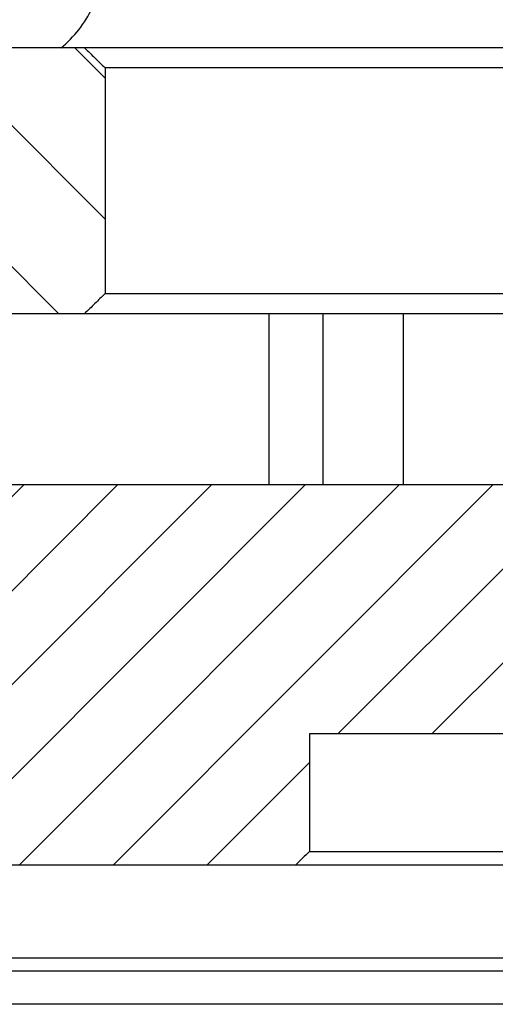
# Model space of a CAD drawing. Extents: x -1765 to 4890, y -3431 to 1272.
# Tile 122 of 189: x 3083.49 to 3090.66, y -2504.75 to -2489.93. Entities that reach past the tile are written whole.
import ezdxf

# ---------------------------------------------------------------- set-up
doc = ezdxf.new("R2010")
doc.units = 0
doc.linetypes.add('DASHED', pattern=[15, 7, -8])
doc.layers.get('0').update_dxf_attribs({"linetype": 'CONTINUOUS'})
doc.layers.add('1', color=7, linetype='CONTINUOUS')

# ---------------------------------------------------------------- blocks, each defined once
blk = doc.blocks.new('PROBECARD_STIFFENER_1', base_point=(3004.515, -2504.251))
at = {"color": 5, "linetype": 'DASHED'}
for p, q in [((3084.709, -2504.251), (3073.839, -2504.251)), ((3086.262, -2504.251), (3084.709, -2504.251)), ((3094.829, -2504.251), (3086.262, -2504.251))]:
    blk.add_line(p, q, dxfattribs=at)
at = {"color": 5, "linetype": 'CONTINUOUS'}
blk.add_line((3156.915, -2504.751), (3074.043, -2504.751), dxfattribs=at)
blk = doc.blocks.new('PROBE_CARD_STIFFENER_E4155', base_point=(3004.515, -2504.251))
blk.add_blockref('PROBECARD_STIFFENER_1', (3004.515, -2504.251))
blk = doc.blocks.new('PROBE_CARD_STIFFNER_AS4155', base_point=(3004.515, -2493.251))
blk.add_blockref('PROBE_CARD_STIFFENER_E4155', (3004.515, -2504.251))
blk = doc.blocks.new('SMA_CONNECTOR_RING', base_point=(3072.005, -2496.931))
at = {"linetype": 'CONTINUOUS'}
h = blk.add_hatch(dxfattribs=at)
h.set_pattern_fill('USER', color=1, angle=-135, pattern_type=0)
h.set_pattern_definition([(-135, (0, 0), (0.70710678, -0.70710678), [])])
edge = h.paths.add_edge_path()
edge.add_line((3074.043, -2502.651), (3087.655, -2502.651))
edge.add_spline(control_points=[(3087.655, -2502.651), (3087.69, -2502.618), (3087.758, -2502.551), (3087.827, -2502.485), (3087.861, -2502.451)], knot_values=[0, 0, 0, 0, 0.143422, 0.286844, 0.286844, 0.286844, 0.286844], degree=3, periodic=0)
edge.add_line((3087.861, -2502.451), (3087.861, -2500.681))
edge.add_line((3087.861, -2500.681), (3091.055, -2500.681))
edge.add_line((3091.055, -2500.681), (3091.089, -2500.681))
edge.add_line((3091.089, -2500.681), (3092.855, -2500.681))
edge.add_line((3092.855, -2500.681), (3093.573, -2500.681))
edge.add_line((3093.573, -2500.681), (3093.742, -2500.681))
edge.add_spline(control_points=[(3093.742, -2500.681), (3093.777, -2500.648), (3093.848, -2500.581), (3093.919, -2500.514), (3093.954, -2500.481)], knot_values=[0, 0, 0, 0, 0.145867, 0.291734, 0.291734, 0.291734, 0.291734], degree=3, periodic=0)
edge.add_line((3093.954, -2500.481), (3093.954, -2499.181))
edge.add_line((3093.954, -2499.181), (3094.061, -2499.181))
edge.add_line((3094.061, -2499.181), (3094.573, -2499.181))
edge.add_line((3094.573, -2499.181), (3094.831, -2499.181))
edge.add_line((3094.831, -2499.181), (3094.831, -2497.681))
edge.add_line((3094.831, -2497.681), (3095.323, -2497.681))
edge.add_line((3095.323, -2497.681), (3095.423, -2497.681))
edge.add_line((3095.423, -2497.681), (3095.776, -2497.681))
edge.add_line((3095.776, -2497.681), (3095.776, -2497.131))
edge.add_spline(control_points=[(3095.776, -2497.131), (3095.728, -2497.1), (3095.634, -2497.034), (3095.542, -2496.966), (3095.496, -2496.931)], knot_values=[0, 0, 0, 0, 0.171922, 0.343904, 0.343904, 0.343904, 0.343904], degree=3, periodic=0)
edge.add_line((3095.496, -2496.931), (3095.345, -2496.931))
edge.add_line((3095.345, -2496.931), (3095.123, -2496.931))
edge.add_line((3095.123, -2496.931), (3092.505, -2496.931))
edge.add_line((3092.505, -2496.931), (3090.855, -2496.931))
edge.add_line((3090.855, -2496.931), (3073.024, -2496.931))
edge.add_spline(control_points=[(3073.024, -2496.931), (3072.854, -2497.098), (3072.514, -2497.431), (3072.175, -2497.765), (3072.005, -2497.931)], knot_values=[0, 0, 0, 0, 0.713839, 1.427679, 1.427679, 1.427679, 1.427679], degree=3, periodic=0)
edge.add_line((3072.005, -2497.931), (3072.005, -2504.251))
edge.add_line((3072.005, -2504.251), (3073.534, -2504.251))
edge.add_line((3073.534, -2504.251), (3073.839, -2504.251))
edge.add_spline(control_points=[(3073.839, -2504.251), (3073.873, -2504.218), (3073.941, -2504.151), (3074.009, -2504.085), (3074.043, -2504.051)], knot_values=[0, 0, 0, 0, 0.142814, 0.285629, 0.285629, 0.285629, 0.285629], degree=3, periodic=0)
edge.add_line((3074.043, -2504.051), (3074.043, -2502.651))
at = {"color": 7, "linetype": 'CONTINUOUS'}
for p, q in [((3090.855, -2496.931), (3073.024, -2496.931)), ((3091.055, -2500.681), (3087.861, -2500.681)), ((3087.861, -2500.681), (3087.861, -2502.451)), ((3087.861, -2502.451), (3096.111, -2502.451)), ((3074.043, -2502.651), (3087.655, -2502.651)), ((3087.655, -2502.651), (3095.939, -2502.651)), ((3074.043, -2504.051), (3152.915, -2504.051)), ((3084.709, -2504.251), (3073.839, -2504.251)), ((3086.262, -2504.251), (3084.709, -2504.251)), ((3094.829, -2504.251), (3086.262, -2504.251))]:
    blk.add_line(p, q, dxfattribs=at)
blk.add_open_spline([(3087.861, -2502.451), (3087.827, -2502.485), (3087.792, -2502.518), (3087.758, -2502.551), (3087.724, -2502.585), (3087.69, -2502.618), (3087.655, -2502.651)], degree=3, knots=[0, 0, 0, 0, 0.1434222, 0.1434222, 0.1434222, 0.2868445, 0.2868445, 0.2868445, 0.2868445], dxfattribs=at)
blk = doc.blocks.new('SMA_CONNECTOR_RING_E702571', base_point=(3072.005, -2496.931))
blk.add_blockref('SMA_CONNECTOR_RING', (3072.005, -2496.931))
blk = doc.blocks.new('SMA_CONNECTOR_RING_ASSY', base_point=(3072.005, -2490.251))
blk.add_blockref('SMA_CONNECTOR_RING_E702571', (3072.005, -2496.931))
blk = doc.blocks.new('PROBE_CARD_ASSY', base_point=(3004.515, -2490.251))
for name, p in [('PROBE_CARD_STIFFNER_AS4155', (3004.515, -2493.251)), ('SMA_CONNECTOR_RING_ASSY', (3072.005, -2490.251))]:
    blk.add_blockref(name, p)
blk = doc.blocks.new('SPRING_PLUNGER_GN615_3KN_2', base_point=(3080.504, -2489.751))
at = {"color": 7, "linetype": 'DASHED'}
for p, q in [((3080.504, -2489.751), (3081.423, -2489.751)), ((3081.423, -2489.751), (3084.586, -2489.751)), ((3084.586, -2489.751), (3084.78, -2489.751)), ((3084.78, -2489.751), (3085.504, -2489.751))]:
    blk.add_line(p, q, dxfattribs=at)
at = {"color": 7, "linetype": 'CONTINUOUS'}
for start, end in [(-154.6231, -129.5177), (-50.4823, -25.3769)]:
    blk.add_arc((3083.004, -2489.001), 1.75, start, end, dxfattribs=at)
blk = doc.blocks.new('LOCK_RING_ASSY_1', base_point=(3072.514, -2461.251))
blk.add_blockref('SPRING_PLUNGER_GN615_3KN_2', (3080.504, -2489.751))
blk = doc.blocks.new('BASE_RING_AUTO', base_point=(2995.915, -2473.351))
at = {"linetype": 'CONTINUOUS'}
h = blk.add_hatch(dxfattribs=at)
h.set_pattern_fill('USER', color=4, scale=1.5, angle=135, pattern_type=0)
h.set_pattern_definition([(135, (0, 0), (-1.0606602, -1.0606602), [])])
edge = h.paths.add_edge_path()
edge.add_line((3068.914, -2473.351), (3068.239, -2473.351))
edge.add_spline(control_points=[(3068.239, -2473.351), (3068.188, -2473.401), (3068.086, -2473.501), (3067.984, -2473.601), (3067.933, -2473.651)], knot_values=[0, 0, 0, 0, 0.213956, 0.427912, 0.427912, 0.427912, 0.427912], degree=3, periodic=0)
edge.add_line((3067.933, -2473.651), (3067.933, -2503.051))
edge.add_spline(control_points=[(3067.933, -2503.051), (3067.984, -2503.101), (3068.086, -2503.201), (3068.188, -2503.301), (3068.239, -2503.351)], knot_values=[0, 0, 0, 0, 0.213956, 0.427912, 0.427912, 0.427912, 0.427912], degree=3, periodic=0)
edge.add_line((3068.239, -2503.351), (3070.681, -2503.351))
edge.add_spline(control_points=[(3070.681, -2503.351), (3070.732, -2503.301), (3070.834, -2503.201), (3070.936, -2503.101), (3070.986, -2503.051)], knot_values=[0, 0, 0, 0, 0.214074, 0.428148, 0.428148, 0.428148, 0.428148], degree=3, periodic=0)
edge.add_line((3070.986, -2503.051), (3070.986, -2494.351))
edge.add_line((3070.986, -2494.351), (3084.472, -2494.351))
edge.add_spline(control_points=[(3084.472, -2494.351), (3084.524, -2494.301), (3084.626, -2494.201), (3084.729, -2494.101), (3084.78, -2494.051)], knot_values=[0, 0, 0, 0, 0.214881, 0.429761, 0.429761, 0.429761, 0.429761], degree=3, periodic=0)
edge.add_line((3084.78, -2494.051), (3084.78, -2490.651))
edge.add_spline(control_points=[(3084.78, -2490.651), (3084.729, -2490.601), (3084.626, -2490.501), (3084.524, -2490.401), (3084.472, -2490.351)], knot_values=[0, 0, 0, 0, 0.214881, 0.429761, 0.429761, 0.429761, 0.429761], degree=3, periodic=0)
edge.add_line((3084.472, -2490.351), (3072.005, -2490.351))
edge.add_line((3072.005, -2490.351), (3072.005, -2473.651))
edge.add_spline(control_points=[(3072.005, -2473.651), (3071.954, -2473.601), (3071.852, -2473.501), (3071.75, -2473.401), (3071.699, -2473.351)], knot_values=[0, 0, 0, 0, 0.214121, 0.428241, 0.428241, 0.428241, 0.428241], degree=3, periodic=0)
edge.add_line((3071.699, -2473.351), (3069.446, -2473.351))
edge.add_line((3069.446, -2473.351), (3068.914, -2473.351))
at = {"color": 4, "linetype": 'CONTINUOUS'}
for p, q in [((3084.472, -2490.351), (3072.005, -2490.351)), ((3096.408, -2490.351), (3084.472, -2490.351)), ((3084.78, -2490.651), (3084.78, -2494.051)), ((3096.582, -2490.651), (3084.78, -2490.651)), ((3084.78, -2494.051), (3096.479, -2494.051)), ((3070.986, -2494.351), (3084.472, -2494.351)), ((3084.472, -2494.351), (3087.252, -2494.351)), ((3087.252, -2496.931), (3087.252, -2494.351)), ((3087.252, -2494.351), (3088.067, -2494.351)), ((3088.067, -2496.931), (3088.067, -2494.351)), ((3088.067, -2494.351), (3089.277, -2494.351)), ((3089.277, -2496.931), (3089.277, -2494.351)), ((3089.277, -2494.351), (3093.817, -2494.351))]:
    blk.add_line(p, q, dxfattribs=at)
for points, knots in [([(3084.472, -2490.351), (3084.523, -2490.401), (3084.575, -2490.451), (3084.626, -2490.501), (3084.677, -2490.551), (3084.729, -2490.601), (3084.78, -2490.651)], [0, 0, 0, 0, 0.2148805, 0.2148805, 0.2148805, 0.4297611, 0.4297611, 0.4297611, 0.4297611]), ([(3084.78, -2494.051), (3084.729, -2494.101), (3084.677, -2494.151), (3084.626, -2494.201), (3084.575, -2494.251), (3084.524, -2494.301), (3084.472, -2494.351)], [0, 0, 0, 0, 0.2148806, 0.2148806, 0.2148806, 0.4297611, 0.4297611, 0.4297611, 0.4297611])]:
    blk.add_open_spline(points, degree=3, knots=knots, dxfattribs=at)
blk = doc.blocks.new('BASE_RING_AUTO_E7018-22551', base_point=(2995.915, -2473.351))
blk.add_blockref('BASE_RING_AUTO', (2995.915, -2473.351))
blk = doc.blocks.new('BASE_RING_AUTO_ASSY_E72551', base_point=(2995.915, -2447.851))
for name, p in [('LOCK_RING_ASSY_1', (3072.514, -2461.251)), ('BASE_RING_AUTO_E7018-22551', (2995.915, -2473.351))]:
    blk.add_blockref(name, p)
blk = doc.blocks.new('WPIF_12INCH', base_point=(2906.615, -2447.851))
for name, p in [('PROBE_CARD_ASSY', (3004.515, -2490.251)), ('BASE_RING_AUTO_ASSY_E72551', (2995.915, -2447.851))]:
    blk.add_blockref(name, p)
blk = doc.blocks.new('B-B', base_point=(3030.161, -2455.88))
blk.add_blockref('WPIF_12INCH', (2906.615, -2447.851))
blk = doc.blocks.new('1', base_point=(2845.413, -2487.084))
blk.add_blockref('B-B', (3030.161, -2455.88))
blk = doc.blocks.new('E7018-90050', base_point=(2906.615, -2573.992))
at = {"layer": '1'}
blk.add_blockref('1', (2845.413, -2487.084), dxfattribs=at)

msp = doc.modelspace()

# ---------------------------------------------------------------- block references
msp.add_blockref('E7018-90050', (2906.615, -2573.992))

doc.saveas('drawing.dxf')
